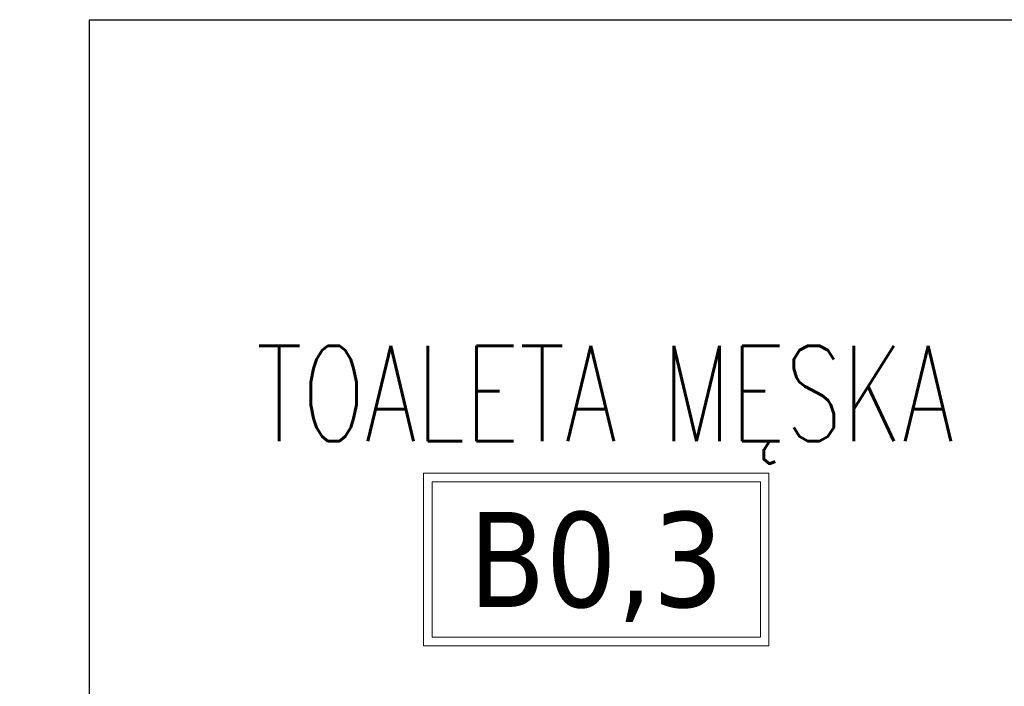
# Model space of a CAD drawing. Header units: millimetres. Extents: x 23192 to 177760, y -399809 to -79279.
# Tile 137 of 256: x 51996 to 52120, y -195336 to -195252. Entities that reach past the tile are written whole.
import ezdxf
from ezdxf.enums import TextEntityAlignment as Align

# ---------------------------------------------------------------- set-up
doc = ezdxf.new("R2010")
doc.units = ezdxf.units.MM
doc.layers.get('0').update_dxf_attribs({"lineweight": 0})
for name, color, linetype, lineweight in [('!! 0_ Istn-sciany', 3, 'Continuous', 30), ('!! 0_Opis_pom', 9, 'Continuous', 13), ('Dimension (ISO)', 7, 'Continuous', 25)]:
    doc.layers.add(name, color=color, linetype=linetype, lineweight=lineweight)
doc.layers.add('Powierzchnia', color=140, linetype='Continuous', lineweight=5, plot=False)
doc.styles.add('ARIAL', font='tahoma.ttf')
doc.styles.add('Note Text (ISO)', font='tahoma.ttf')
doc.styles.add('TXT', font='simplex.shx')
doc.dimstyles.new('Default (ISO)', dxfattribs={"dimscale": 5, "dimtxt": 5, "dimasz": 5, "dimexe": 3.175, "dimexo": 0, "dimgap": 0.762, "dimtad": 1, "dimdec": 0, "dimrnd": 1e-08, "dimzin": 0, "dimtxsty": 'Note Text (ISO)', "dimcen": 0.09, "dimdle": 10, "dimclrd": 256, "dimclre": 256, "dimclrt": 256, "dimazin": 0, "dimtfac": 0.70104, "dimtmove": 0, "dimatfit": 3, "dimfxl": 1, "dimtolj": 1, "dimtzin": 0, "dimlwd": -1, "dimlwe": -1, "dimarcsym": 0})

# ---------------------------------------------------------------- blocks, each defined once
blk = doc.blocks.new('*D1419')
at = {"layer": 'DEFPOINTS', "color": 0, "transparency": 16777216}
for p in [(-689.8, 120.2), (510.2, 120.2), (510.2, 18.8)]:
    blk.add_point(p, dxfattribs=at)
at = {"layer": 'Dimension (ISO)', "transparency": 16777216}
for p, q in [((-689.8, 120.2), (-689.8, 2.9)), ((510.2, 120.2), (510.2, 2.9)), ((-664.8, 18.8), (485.2, 18.8))]:
    blk.add_line(p, q, dxfattribs=at)
for points in [[(-664.8, 22.9), (-664.8, 14.6), (-689.8, 18.8)], [(485.2, 22.9), (485.2, 14.6), (510.2, 18.8)]]:
    blk.add_solid(points, dxfattribs=at)
at = {"layer": 'Dimension (ISO)', "lineweight": 9, "transparency": 16777216, "insert": (-160.6, 48.6), "char_height": 25, "attachment_point": 1, "style": 'Note Text (ISO)'}
blk.add_mtext('\\A1;1200', dxfattribs=at)
blk = doc.blocks.new('A$C11ef928a')
at = {"layer": 'Dimension (ISO)', "lineweight": 9}
dim = blk.add_linear_dim(base=(510.2, 18.8), p1=(-689.8, 120.2), p2=(510.2, 120.2), angle=180, dimstyle='Default (ISO)', override={"dimdec": 0, "dimlfac": 1, "dimtp": 0, "dimtm": 0, "dimtdec": 2, "dimtofl": 0, "dimatfit": 1}, dxfattribs=at)
dim.commit()
dim.dimension.update_dxf_attribs({"geometry": '*D1419', "text_midpoint": (-125.7, 18.8), "dimtype": 128})

msp = doc.modelspace()

# ---------------------------------------------------------------- linework, layer by layer
at = {"layer": '!! 0_ Istn-sciany'}
for points in [[(52004.71142, -195251.5883), (52304.71142, -195251.5883)], [(52004.71142, -195251.5883), (52004.71142, -195393.5883)]]:
    msp.add_lwpolyline(points, dxfattribs=at)
at = {"layer": '!! 0_Opis_pom', "ltscale": 0.7}
for points in [[(52046.83538, -195330.48465), (52090.35538, -195330.48465), (52090.35538, -195308.72465), (52046.83538, -195308.72465)], [(52047.92338, -195329.39665), (52089.26738, -195329.39665), (52089.26738, -195309.81265), (52047.92338, -195309.81265)]]:
    msp.add_lwpolyline(points, close=True, dxfattribs=at)
at = {"layer": 'Powierzchnia'}
msp.add_lwpolyline([(52004.71142, -195251.5883), (52135.71142, -195251.5883), (52135.71142, -195413.5883), (52004.71142, -195413.5883)], close=True, dxfattribs=at)

# ---------------------------------------------------------------- block references
at = {"xscale": -0.1, "yscale": 0.1, "zscale": 0.1, "rotation": 90}
msp.add_blockref('A$C11ef928a', (82225.12684, -195364.3052), dxfattribs=at)

# ---------------------------------------------------------------- texts
at = {"layer": '!! 0_Opis_pom', "ltscale": 0.7, "style": 'TXT', "width": 0.7}
msp.add_text('TOALETA MĘSKA', height=12, dxfattribs=at).set_placement((52069.71052, -195304.67834), align=Align.CENTER)
at = {"layer": '!! 0_Opis_pom', "ltscale": 0.7, "style": 'ARIAL'}
msp.add_attdef('B0,3', text='', height=11.968, dxfattribs=at).set_placement((52068.59538, -195319.60465), align=Align.MIDDLE_CENTER)

doc.saveas('drawing.dxf')
